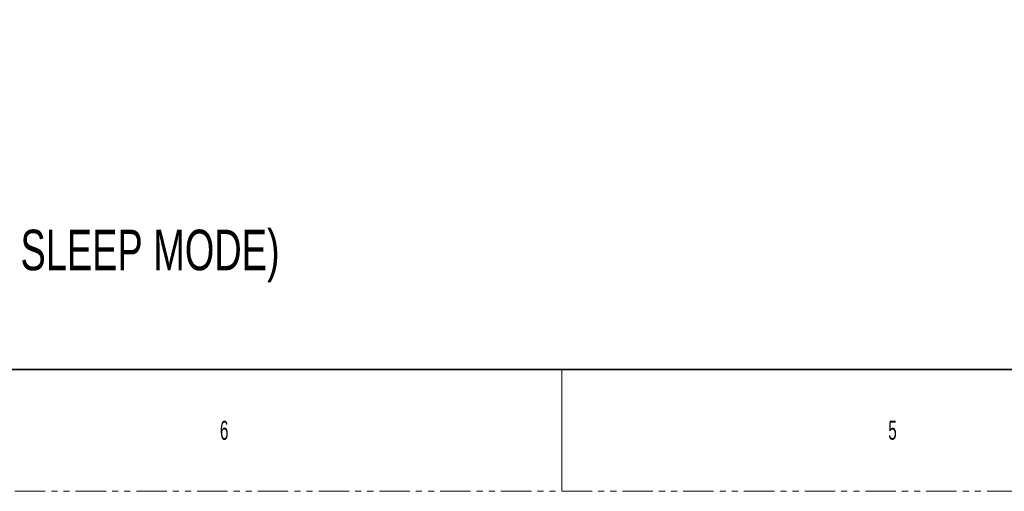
# Model space of a CAD drawing. Header units: millimetres. Extents: x 0 to 1118, y 0 to 864.
# Tile 25 of 256: x 306 to 512, y 0 to 98. Entities that reach past the tile are written whole.
import ezdxf

# ---------------------------------------------------------------- set-up
doc = ezdxf.new("R2010")
doc.units = ezdxf.units.MM
doc.linetypes.add('PHANTOM', pattern=[12.7, 6.35, -1.27, 1.27, -1.27, 1.27, -1.27])
doc.styles.add('SLDTEXTSTYLE1', font='TXT', dxfattribs={"width": 0.7})
doc.styles.add('SLDTEXTSTYLE2', font='TXT', dxfattribs={"width": 0.7, "bigfont": 'bigfont'})
doc.styles.add('SLDTEXTSTYLE3', font='TXT', dxfattribs={"width": 0.6})

# ---------------------------------------------------------------- blocks, each defined once
blk = doc.blocks.new('SW_NOTE_0')
at = {"color": 0, "linetype": 'Continuous', "lineweight": 0, "char_height": 8.4667, "attachment_point": 1}
for s, insert, style in [('AMBIENT AIR TEMPERATURE:0 - 40 °C (32–104 °F) MAX', (0, -17.66), 'SLDTEXTSTYLE2'), ('MAX. POWER REQUIREMENTS: 100-240V~ 2.7A. 50/60Hz, 240W', (0, -31.95), 'SLDTEXTSTYLE1'), ('STANBY POWER CONSUMPTION: MAX. 0.5W(WAKE UP FROM DEEP SLEEP MODE)', (0, -60.53), 'SLDTEXTSTYLE1')]:
    blk.add_mtext(s, dxfattribs=dict(at, insert=insert, style=style))

msp = doc.modelspace()

# ---------------------------------------------------------------- linework, layer by layer
at = {"color": 7, "linetype": 'Continuous', "lineweight": 35}
msp.add_line((12.7, 25.4), (1104.9, 25.4), dxfattribs=at)
at = {"color": 7, "linetype": 'Continuous', "lineweight": 18}
msp.add_line((419.1, 25.4), (419.1, 0), dxfattribs=at)
at = {"color": 7, "linetype": 'PHANTOM', "lineweight": 18}
msp.add_line((0, 0), (1117.6, 0), dxfattribs=at)

# ---------------------------------------------------------------- block references
at = {"color": 7, "linetype": 'Continuous', "lineweight": 0}
msp.add_blockref('SW_NOTE_0', (45.2838, 115.1512), dxfattribs=at)

# ---------------------------------------------------------------- texts
at = {"color": 7, "linetype": 'Continuous', "lineweight": 0, "char_height": 3.9688, "attachment_point": 1, "style": 'SLDTEXTSTYLE3'}
for s, insert in [('6', (347.6625, 14.7292)), ('5', (487.3625, 14.7292))]:
    msp.add_mtext(s, dxfattribs=dict(at, insert=insert))

doc.saveas('drawing.dxf')
